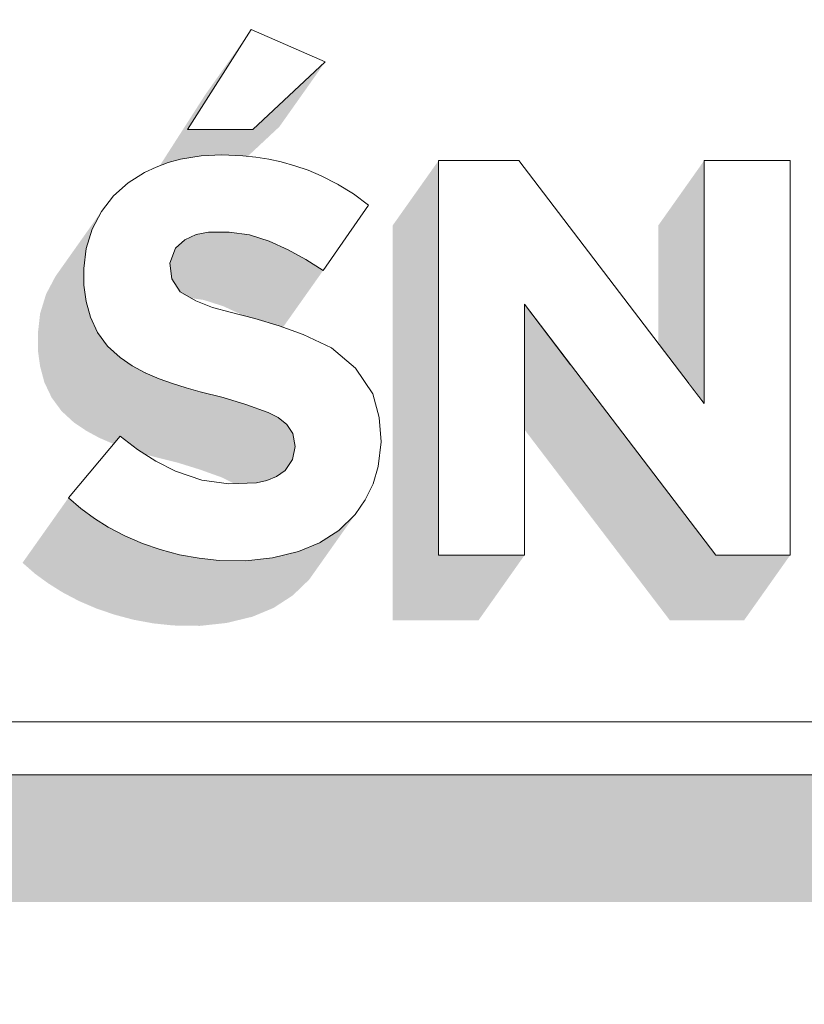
# Model space of a CAD drawing. Header units: millimetres. Extents: x 11 to 55443, y -2 to 19464.
# Tile 74 of 135: x 29586 to 29627, y 10912 to 10963. Entities that reach past the tile are written whole.
import ezdxf

# ---------------------------------------------------------------- set-up
doc = ezdxf.new("R2010")
doc.units = ezdxf.units.MM
doc.header["$MEASUREMENT"] = 0
doc.linetypes.add('Wipeout_Contour', pattern=[1000, 0, -1000])
doc.layers.add('Nowe_Drzwi Archicad', color=7, linetype='Continuous')
doc.layers.add('Nowe_Drzwi Archicad_Nr_pióra__101', color=252, linetype='Continuous', lineweight=5)

# ---------------------------------------------------------------- blocks, each defined once
blk = doc.blocks.new('ElemPrzekroju_4_1', base_point=(7287.149, 10853.983))
at = {"color": 254, "linetype": 'Wipeout_Contour', "lineweight": 0, "ltscale": 247704.234662}
blk.add_wipeout([(26723.815, 10853.983), (29933.815, 10853.983), (29933.815, 10969.983), (29753.815, 10969.983), (29753.815, 10923.983), (29453.816, 10923.983), (29453.816, 10969.983), (26723.815, 10969.983)], dxfattribs=at).dxf.layer = 'Nowe_Drzwi Archicad'
at = {"color": 254, "linetype": 'Wipeout_Contour', "lineweight": 0, "ltscale": 94681.220502}
blk.add_wipeout([(29597.835, 10957.727), (29597.745, 10962.941), (29594.405, 10957.727)], dxfattribs=at).dxf.layer = 'Nowe_Drzwi Archicad'
at = {"color": 254, "linetype": 'Wipeout_Contour', "lineweight": 0, "ltscale": 94676.912771}
blk.add_wipeout([(29596.585, 10952.362), (29597.655, 10952.213), (29597.305, 10956.348)], dxfattribs=at).dxf.layer = 'Nowe_Drzwi Archicad'
at = {"color": 254, "linetype": 'Wipeout_Contour', "lineweight": 0, "ltscale": 94685.419467}
blk.add_wipeout([(29599.665, 10951.433), (29600.605, 10950.924), (29601.395, 10955.299)], dxfattribs=at).dxf.layer = 'Nowe_Drzwi Archicad'
at = {"color": 254, "linetype": 'Wipeout_Contour', "lineweight": 0, "ltscale": 94662.588862}
blk.add_wipeout([(29591.305, 10954.93), (29590.545, 10954.25), (29593.785, 10951.513)], dxfattribs=at).dxf.layer = 'Nowe_Drzwi Archicad'
at = {"color": 254, "linetype": 'Wipeout_Contour', "lineweight": 0, "ltscale": 94699.785568}
blk.add_wipeout([(29607.535, 10935.461), (29612.025, 10935.461), (29612.025, 10948.587)], dxfattribs=at).dxf.layer = 'Nowe_Drzwi Archicad'
at = {"color": 254, "linetype": 'Wipeout_Contour', "lineweight": 0, "ltscale": 94667.963882}
blk.add_wipeout([(29596.275, 10943.712), (29597.465, 10943.342), (29597.925, 10947.837)], dxfattribs=at).dxf.layer = 'Nowe_Drzwi Archicad'
at = {"color": 254, "linetype": 'Wipeout_Contour', "lineweight": 0, "ltscale": 94681.317519}
blk.add_wipeout([(29599.925, 10941.824), (29604.105, 10943.902), (29603.185, 10945.25)], dxfattribs=at).dxf.layer = 'Nowe_Drzwi Archicad'
at = {"color": 254, "linetype": 'Wipeout_Contour', "lineweight": 0, "ltscale": 94641.115782}
blk.add_wipeout([(29589.545, 10937.389), (29590.885, 10941.684), (29588.845, 10937.898)], dxfattribs=at).dxf.layer = 'Nowe_Drzwi Archicad'
at = {"color": 254, "linetype": 'Wipeout_Contour', "lineweight": 0, "ltscale": 94649.838973}
blk.add_wipeout([(29592.055, 10936.08), (29593.785, 10939.856), (29592.765, 10940.375)], dxfattribs=at).dxf.layer = 'Nowe_Drzwi Archicad'
at = {"color": 254, "linetype": 'Wipeout_Contour', "lineweight": 0, "ltscale": 94657.385189}
blk.add_wipeout([(29596.065, 10935.191), (29596.575, 10939.187), (29595.155, 10939.386)], dxfattribs=at).dxf.layer = 'Nowe_Drzwi Archicad'
at = {"color": 254, "linetype": 'Wipeout_Contour', "lineweight": 0, "ltscale": 94662.036878}
blk.add_wipeout([(29598.015, 10939.247), (29597.465, 10935.171), (29598.855, 10935.321)], dxfattribs=at).dxf.layer = 'Nowe_Drzwi Archicad'
at = {"color": 254, "linetype": 'Wipeout_Contour', "lineweight": 0, "ltscale": 94807.536517}
blk.add_wipeout([(29751.045, 10926.75), (29456.586, 10926.75), (29753.815, 10923.983)], dxfattribs=at).dxf.layer = 'Nowe_Drzwi Archicad'
at = {"color": 254, "linetype": 'Wipeout_Contour', "lineweight": 0, "ltscale": 94690.336634}
blk.add_wipeout([(29597.745, 10962.941), (29597.835, 10957.727), (29601.615, 10961.263)], dxfattribs=at).dxf.layer = 'Nowe_Drzwi Archicad'
at = {"color": 254, "linetype": 'Wipeout_Contour', "lineweight": 0, "ltscale": 94673.942875}
blk.add_wipeout([(29595.505, 10952.353), (29596.585, 10952.362), (29596.215, 10956.398)], dxfattribs=at).dxf.layer = 'Nowe_Drzwi Archicad'
at = {"color": 254, "linetype": 'Wipeout_Contour', "lineweight": 0, "ltscale": 94679.65756}
blk.add_wipeout([(29597.655, 10952.213), (29598.685, 10951.883), (29598.655, 10956.178)], dxfattribs=at).dxf.layer = 'Nowe_Drzwi Archicad'
at = {"color": 254, "linetype": 'Wipeout_Contour', "lineweight": 0, "ltscale": 94686.516239}
blk.add_wipeout([(29599.665, 10951.433), (29600.715, 10955.589), (29600.025, 10955.829)], dxfattribs=at).dxf.layer = 'Nowe_Drzwi Archicad'
at = {"color": 254, "linetype": 'Wipeout_Contour', "lineweight": 0, "ltscale": 94656.040356}
blk.add_wipeout([(29589.115, 10951.503), (29588.995, 10950.445), (29593.495, 10950.734)], dxfattribs=at).dxf.layer = 'Nowe_Drzwi Archicad'
at = {"color": 254, "linetype": 'Wipeout_Contour', "lineweight": 0, "ltscale": 94725.201655}
blk.add_wipeout([(29612.025, 10948.587), (29622.025, 10935.461), (29621.415, 10943.392)], dxfattribs=at).dxf.layer = 'Nowe_Drzwi Archicad'
at = {"color": 254, "linetype": 'Wipeout_Contour', "lineweight": 0, "ltscale": 94669.627152}
blk.add_wipeout([(29596.275, 10943.712), (29597.925, 10947.837), (29596.645, 10948.167)], dxfattribs=at).dxf.layer = 'Nowe_Drzwi Archicad'
at = {"color": 254, "linetype": 'Wipeout_Contour', "lineweight": 0, "ltscale": 94680.324855}
blk.add_wipeout([(29599.925, 10941.824), (29603.185, 10945.25), (29601.935, 10946.309)], dxfattribs=at).dxf.layer = 'Nowe_Drzwi Archicad'
at = {"color": 254, "linetype": 'Wipeout_Contour', "lineweight": 0, "ltscale": 94640.329832}
blk.add_wipeout([(29590.885, 10941.684), (29588.195, 10938.467), (29588.845, 10937.898)], dxfattribs=at).dxf.layer = 'Nowe_Drzwi Archicad'
at = {"color": 254, "linetype": 'Wipeout_Contour', "lineweight": 0, "ltscale": 94652.20068}
blk.add_wipeout([(29593.995, 10935.491), (29595.025, 10935.301), (29595.155, 10939.386)], dxfattribs=at).dxf.layer = 'Nowe_Drzwi Archicad'
at = {"color": 254, "linetype": 'Wipeout_Contour', "lineweight": 0, "ltscale": 94661.358409}
blk.add_wipeout([(29598.015, 10939.247), (29596.575, 10939.187), (29597.465, 10935.171)], dxfattribs=at).dxf.layer = 'Nowe_Drzwi Archicad'
at = {"color": 254, "linetype": 'Wipeout_Contour', "lineweight": 0, "ltscale": 94528.308471}
blk.add_wipeout([(29456.586, 10926.75), (29453.816, 10923.983), (29753.815, 10923.983)], dxfattribs=at).dxf.layer = 'Nowe_Drzwi Archicad'
at = {"layer": 'Nowe_Drzwi Archicad_Nr_pióra__101', "color": 252, "linetype": 'Continuous', "lineweight": 5}
blk.add_line((29453.816, 10923.983), (29753.815, 10923.983), dxfattribs=at)
at = {"color": 254, "linetype": 'Wipeout_Contour', "lineweight": 0, "ltscale": 94677.658064}
blk.add_wipeout([(29596.585, 10952.362), (29597.305, 10956.348), (29596.215, 10956.398)], dxfattribs=at).dxf.layer = 'Nowe_Drzwi Archicad'
at = {"color": 254, "linetype": 'Wipeout_Contour', "lineweight": 0, "ltscale": 94681.43958}
blk.add_wipeout([(29597.975, 10956.278), (29597.655, 10952.213), (29598.655, 10956.178)], dxfattribs=at).dxf.layer = 'Nowe_Drzwi Archicad'
at = {"color": 254, "linetype": 'Wipeout_Contour', "lineweight": 0, "ltscale": 94703.888359}
blk.add_wipeout([(29607.535, 10935.461), (29612.025, 10948.587), (29607.535, 10956.098)], dxfattribs=at).dxf.layer = 'Nowe_Drzwi Archicad'
at = {"color": 254, "linetype": 'Wipeout_Contour', "lineweight": 0, "ltscale": 94744.331782}
blk.add_wipeout([(29625.905, 10935.461), (29625.905, 10956.098), (29621.415, 10943.392)], dxfattribs=at).dxf.layer = 'Nowe_Drzwi Archicad'
at = {"color": 254, "linetype": 'Wipeout_Contour', "lineweight": 0, "ltscale": 94687.426305}
blk.add_wipeout([(29600.605, 10950.924), (29601.505, 10950.355), (29602.255, 10954.86)], dxfattribs=at).dxf.layer = 'Nowe_Drzwi Archicad'
at = {"color": 254, "linetype": 'Wipeout_Contour', "lineweight": 0, "ltscale": 94657.175171}
blk.add_wipeout([(29589.425, 10952.512), (29589.115, 10951.503), (29593.495, 10950.734)], dxfattribs=at).dxf.layer = 'Nowe_Drzwi Archicad'
at = {"color": 254, "linetype": 'Wipeout_Contour', "lineweight": 0, "ltscale": 94664.822562}
blk.add_wipeout([(29595.075, 10944.011), (29596.275, 10943.712), (29596.645, 10948.167)], dxfattribs=at).dxf.layer = 'Nowe_Drzwi Archicad'
at = {"color": 254, "linetype": 'Wipeout_Contour', "lineweight": 0, "ltscale": 94676.149716}
blk.add_wipeout([(29601.935, 10946.309), (29599.595, 10942.293), (29599.925, 10941.824)], dxfattribs=at).dxf.layer = 'Nowe_Drzwi Archicad'
at = {"color": 254, "linetype": 'Wipeout_Contour', "lineweight": 0, "ltscale": 94644.606639}
blk.add_wipeout([(29590.275, 10936.929), (29591.145, 10936.47), (29592.765, 10940.375)], dxfattribs=at).dxf.layer = 'Nowe_Drzwi Archicad'
at = {"color": 254, "linetype": 'Wipeout_Contour', "lineweight": 0, "ltscale": 94664.60531}
blk.add_wipeout([(29598.555, 10939.366), (29598.015, 10939.247), (29598.855, 10935.321)], dxfattribs=at).dxf.layer = 'Nowe_Drzwi Archicad'
at = {"color": 254, "linetype": 'Wipeout_Contour', "lineweight": 0, "ltscale": 94658.021737}
blk.add_wipeout([(29596.575, 10939.187), (29596.065, 10935.191), (29597.465, 10935.171)], dxfattribs=at).dxf.layer = 'Nowe_Drzwi Archicad'
at = {"color": 254, "linetype": 'Wipeout_Contour', "lineweight": 0, "ltscale": 94680.045342}
blk.add_wipeout([(29597.655, 10952.213), (29597.975, 10956.278), (29597.305, 10956.348)], dxfattribs=at).dxf.layer = 'Nowe_Drzwi Archicad'
at = {"color": 254, "linetype": 'Wipeout_Contour', "lineweight": 0, "ltscale": 94684.475576}
blk.add_wipeout([(29598.685, 10951.883), (29600.025, 10955.829), (29599.315, 10956.029)], dxfattribs=at).dxf.layer = 'Nowe_Drzwi Archicad'
at = {"color": 254, "linetype": 'Wipeout_Contour', "lineweight": 0, "ltscale": 94691.271448}
blk.add_wipeout([(29603.085, 10954.35), (29602.255, 10954.86), (29601.505, 10950.355)], dxfattribs=at).dxf.layer = 'Nowe_Drzwi Archicad'
at = {"color": 254, "linetype": 'Wipeout_Contour', "lineweight": 0, "ltscale": 94658.629435}
blk.add_wipeout([(29589.915, 10953.441), (29589.425, 10952.512), (29593.495, 10950.734)], dxfattribs=at).dxf.layer = 'Nowe_Drzwi Archicad'
at = {"color": 254, "linetype": 'Wipeout_Contour', "lineweight": 0, "ltscale": 94664.512745}
blk.add_wipeout([(29594.855, 10948.756), (29594.345, 10944.211), (29595.725, 10948.407)], dxfattribs=at).dxf.layer = 'Nowe_Drzwi Archicad'
at = {"color": 254, "linetype": 'Wipeout_Contour', "lineweight": 0, "ltscale": 94678.488522}
blk.add_wipeout([(29599.595, 10942.293), (29601.935, 10946.309), (29600.455, 10946.998)], dxfattribs=at).dxf.layer = 'Nowe_Drzwi Archicad'
at = {"color": 254, "linetype": 'Wipeout_Contour', "lineweight": 0, "ltscale": 94734.217093}
blk.add_wipeout([(29622.025, 10935.461), (29625.905, 10935.461), (29621.415, 10943.392)], dxfattribs=at).dxf.layer = 'Nowe_Drzwi Archicad'
at = {"color": 254, "linetype": 'Wipeout_Contour', "lineweight": 0, "ltscale": 94645.773393}
blk.add_wipeout([(29591.145, 10936.47), (29592.055, 10936.08), (29592.765, 10940.375)], dxfattribs=at).dxf.layer = 'Nowe_Drzwi Archicad'
at = {"color": 254, "linetype": 'Wipeout_Contour', "lineweight": 0, "ltscale": 94665.547836}
blk.add_wipeout([(29598.555, 10939.366), (29598.855, 10935.321), (29600.215, 10935.65)], dxfattribs=at).dxf.layer = 'Nowe_Drzwi Archicad'
at = {"color": 254, "linetype": 'Wipeout_Contour', "lineweight": 0, "ltscale": 94683.715032}
blk.add_wipeout([(29598.685, 10951.883), (29599.315, 10956.029), (29598.655, 10956.178)], dxfattribs=at).dxf.layer = 'Nowe_Drzwi Archicad'
at = {"color": 254, "linetype": 'Wipeout_Contour', "lineweight": 0, "ltscale": 94748.424544}
blk.add_wipeout([(29625.905, 10956.098), (29621.415, 10956.098), (29621.415, 10943.392)], dxfattribs=at).dxf.layer = 'Nowe_Drzwi Archicad'
at = {"color": 254, "linetype": 'Wipeout_Contour', "lineweight": 0, "ltscale": 94687.364374}
blk.add_wipeout([(29600.715, 10955.589), (29599.665, 10951.433), (29601.395, 10955.299)], dxfattribs=at).dxf.layer = 'Nowe_Drzwi Archicad'
at = {"color": 254, "linetype": 'Wipeout_Contour', "lineweight": 0, "ltscale": 94660.270291}
blk.add_wipeout([(29589.915, 10953.441), (29593.495, 10950.734), (29590.545, 10954.25)], dxfattribs=at).dxf.layer = 'Nowe_Drzwi Archicad'
at = {"color": 254, "linetype": 'Wipeout_Contour', "lineweight": 0, "ltscale": 94662.619088}
blk.add_wipeout([(29595.075, 10944.011), (29595.725, 10948.407), (29594.345, 10944.211)], dxfattribs=at).dxf.layer = 'Nowe_Drzwi Archicad'
at = {"color": 254, "linetype": 'Wipeout_Contour', "lineweight": 0, "ltscale": 94674.375118}
blk.add_wipeout([(29599.595, 10942.293), (29600.455, 10946.998), (29599.155, 10942.663)], dxfattribs=at).dxf.layer = 'Nowe_Drzwi Archicad'
at = {"color": 254, "linetype": 'Wipeout_Contour', "lineweight": 0, "ltscale": 94646.790829}
blk.add_wipeout([(29592.765, 10940.375), (29591.795, 10940.985), (29590.275, 10936.929)], dxfattribs=at).dxf.layer = 'Nowe_Drzwi Archicad'
at = {"color": 254, "linetype": 'Wipeout_Contour', "lineweight": 0, "ltscale": 94667.403639}
blk.add_wipeout([(29599.065, 10939.586), (29598.555, 10939.366), (29600.215, 10935.65)], dxfattribs=at).dxf.layer = 'Nowe_Drzwi Archicad'
at = {"color": 254, "linetype": 'Wipeout_Contour', "lineweight": 0, "ltscale": 94682.669229}
blk.add_wipeout([(29598.685, 10951.883), (29599.665, 10951.433), (29600.025, 10955.829)], dxfattribs=at).dxf.layer = 'Nowe_Drzwi Archicad'
at = {"color": 254, "linetype": 'Wipeout_Contour', "lineweight": 0, "ltscale": 94723.478699}
blk.add_wipeout([(29612.025, 10948.587), (29621.415, 10943.392), (29611.725, 10956.098)], dxfattribs=at).dxf.layer = 'Nowe_Drzwi Archicad'
at = {"color": 254, "linetype": 'Wipeout_Contour', "lineweight": 0, "ltscale": 94692.209742}
blk.add_wipeout([(29601.505, 10950.355), (29603.865, 10953.771), (29603.085, 10954.35)], dxfattribs=at).dxf.layer = 'Nowe_Drzwi Archicad'
at = {"color": 254, "linetype": 'Wipeout_Contour', "lineweight": 0, "ltscale": 94666.568531}
blk.add_wipeout([(29595.725, 10948.407), (29595.075, 10944.011), (29596.645, 10948.167)], dxfattribs=at).dxf.layer = 'Nowe_Drzwi Archicad'
at = {"color": 254, "linetype": 'Wipeout_Contour', "lineweight": 0, "ltscale": 94681.38482}
blk.add_wipeout([(29604.435, 10942.663), (29604.105, 10943.902), (29599.925, 10941.824)], dxfattribs=at).dxf.layer = 'Nowe_Drzwi Archicad'
at = {"color": 254, "linetype": 'Wipeout_Contour', "lineweight": 0, "ltscale": 94642.747865}
blk.add_wipeout([(29590.275, 10936.929), (29591.795, 10940.985), (29589.545, 10937.389)], dxfattribs=at).dxf.layer = 'Nowe_Drzwi Archicad'
at = {"color": 254, "linetype": 'Wipeout_Contour', "lineweight": 0, "ltscale": 94649.419393}
blk.add_wipeout([(29592.985, 10935.76), (29593.995, 10935.491), (29593.785, 10939.856)], dxfattribs=at).dxf.layer = 'Nowe_Drzwi Archicad'
at = {"color": 254, "linetype": 'Wipeout_Contour', "lineweight": 0, "ltscale": 94668.402851}
blk.add_wipeout([(29599.065, 10939.586), (29600.215, 10935.65), (29599.515, 10939.896)], dxfattribs=at).dxf.layer = 'Nowe_Drzwi Archicad'
at = {"color": 254, "linetype": 'Wipeout_Contour', "lineweight": 0, "ltscale": 94714.225539}
blk.add_wipeout([(29611.725, 10956.098), (29607.535, 10956.098), (29612.025, 10948.587)], dxfattribs=at).dxf.layer = 'Nowe_Drzwi Archicad'
at = {"color": 254, "linetype": 'Wipeout_Contour', "lineweight": 0, "ltscale": 94689.369862}
blk.add_wipeout([(29602.255, 10954.86), (29601.395, 10955.299), (29600.605, 10950.924)], dxfattribs=at).dxf.layer = 'Nowe_Drzwi Archicad'
at = {"color": 254, "linetype": 'Wipeout_Contour', "lineweight": 0, "ltscale": 94660.674887}
blk.add_wipeout([(29593.635, 10944.441), (29594.345, 10944.211), (29594.855, 10948.756)], dxfattribs=at).dxf.layer = 'Nowe_Drzwi Archicad'
at = {"color": 254, "linetype": 'Wipeout_Contour', "lineweight": 0, "ltscale": 94644.965508}
blk.add_wipeout([(29590.885, 10941.684), (29589.545, 10937.389), (29591.795, 10940.985)], dxfattribs=at).dxf.layer = 'Nowe_Drzwi Archicad'
at = {"color": 254, "linetype": 'Wipeout_Contour', "lineweight": 0, "ltscale": 94653.59903}
blk.add_wipeout([(29593.785, 10939.856), (29593.995, 10935.491), (29595.155, 10939.386)], dxfattribs=at).dxf.layer = 'Nowe_Drzwi Archicad'
at = {"color": 254, "linetype": 'Wipeout_Contour', "lineweight": 0, "ltscale": 94669.026892}
blk.add_wipeout([(29599.515, 10939.896), (29600.215, 10935.65), (29601.315, 10936.11)], dxfattribs=at).dxf.layer = 'Nowe_Drzwi Archicad'
at = {"color": 254, "linetype": 'Wipeout_Contour', "lineweight": 0, "ltscale": 94655.078869}
blk.add_wipeout([(29593.585, 10949.915), (29590.235, 10946.399), (29590.885, 10945.8)], dxfattribs=at).dxf.layer = 'Nowe_Drzwi Archicad'
at = {"color": 254, "linetype": 'Wipeout_Contour', "lineweight": 0, "ltscale": 94648.048334}
blk.add_wipeout([(29593.785, 10939.856), (29592.055, 10936.08), (29592.985, 10935.76)], dxfattribs=at).dxf.layer = 'Nowe_Drzwi Archicad'
at = {"color": 254, "linetype": 'Wipeout_Contour', "lineweight": 0, "ltscale": 94671.164726}
blk.add_wipeout([(29601.315, 10936.11), (29602.315, 10936.759), (29599.515, 10939.896)], dxfattribs=at).dxf.layer = 'Nowe_Drzwi Archicad'
at = {"color": 254, "linetype": 'Wipeout_Contour', "lineweight": 0, "ltscale": 94654.747112}
blk.add_wipeout([(29595.025, 10935.301), (29596.065, 10935.191), (29595.155, 10939.386)], dxfattribs=at).dxf.layer = 'Nowe_Drzwi Archicad'
at = {"color": 254, "linetype": 'Wipeout_Contour', "lineweight": 0, "ltscale": 94659.712707}
blk.add_wipeout([(29592.925, 10944.691), (29593.635, 10944.441), (29594.855, 10948.756)], dxfattribs=at).dxf.layer = 'Nowe_Drzwi Archicad'
at = {"color": 254, "linetype": 'Wipeout_Contour', "lineweight": 0, "ltscale": 94672.060737}
blk.add_wipeout([(29599.905, 10940.475), (29599.515, 10939.896), (29602.315, 10936.759)], dxfattribs=at).dxf.layer = 'Nowe_Drzwi Archicad'
at = {"color": 254, "linetype": 'Wipeout_Contour', "lineweight": 0, "ltscale": 94656.983163}
blk.add_wipeout([(29591.525, 10945.37), (29592.205, 10945), (29594.035, 10949.226)], dxfattribs=at).dxf.layer = 'Nowe_Drzwi Archicad'
at = {"color": 254, "linetype": 'Wipeout_Contour', "lineweight": 0, "ltscale": 94673.91807}
blk.add_wipeout([(29602.315, 10936.759), (29603.175, 10937.588), (29599.905, 10940.475)], dxfattribs=at).dxf.layer = 'Nowe_Drzwi Archicad'
at = {"color": 254, "linetype": 'Wipeout_Contour', "lineweight": 0, "ltscale": 94657.939014}
blk.add_wipeout([(29592.205, 10945), (29592.925, 10944.691), (29594.035, 10949.226)], dxfattribs=at).dxf.layer = 'Nowe_Drzwi Archicad'
at = {"color": 254, "linetype": 'Wipeout_Contour', "lineweight": 0, "ltscale": 94675.675001}
blk.add_wipeout([(29599.905, 10940.475), (29603.175, 10937.588), (29603.705, 10938.357)], dxfattribs=at).dxf.layer = 'Nowe_Drzwi Archicad'
at = {"color": 254, "linetype": 'Wipeout_Contour', "lineweight": 0, "ltscale": 94659.730972}
blk.add_wipeout([(29594.035, 10949.226), (29593.585, 10949.915), (29591.525, 10945.37)], dxfattribs=at).dxf.layer = 'Nowe_Drzwi Archicad'
at = {"color": 254, "linetype": 'Wipeout_Contour', "lineweight": 0, "ltscale": 94677.453177}
blk.add_wipeout([(29603.705, 10938.357), (29604.115, 10939.197), (29600.045, 10941.145)], dxfattribs=at).dxf.layer = 'Nowe_Drzwi Archicad'
at = {"color": 254, "linetype": 'Wipeout_Contour', "lineweight": 0, "ltscale": 94654.345732}
blk.add_wipeout([(29589.115, 10948.736), (29589.335, 10947.907), (29593.585, 10949.915)], dxfattribs=at).dxf.layer = 'Nowe_Drzwi Archicad'
at = {"color": 254, "linetype": 'Wipeout_Contour', "lineweight": 0, "ltscale": 94674.915443}
blk.add_wipeout([(29599.905, 10940.475), (29603.705, 10938.357), (29600.045, 10941.145)], dxfattribs=at).dxf.layer = 'Nowe_Drzwi Archicad'
at = {"color": 254, "linetype": 'Wipeout_Contour', "lineweight": 0, "ltscale": 94654.510986}
blk.add_wipeout([(29590.235, 10946.399), (29593.585, 10949.915), (29589.715, 10947.108)], dxfattribs=at).dxf.layer = 'Nowe_Drzwi Archicad'
at = {"color": 254, "linetype": 'Wipeout_Contour', "lineweight": 0, "ltscale": 94678.706798}
blk.add_wipeout([(29604.115, 10939.197), (29604.375, 10940.106), (29600.045, 10941.145)], dxfattribs=at).dxf.layer = 'Nowe_Drzwi Archicad'
at = {"color": 254, "linetype": 'Wipeout_Contour', "lineweight": 0, "ltscale": 94654.26124}
blk.add_wipeout([(29589.715, 10947.108), (29593.585, 10949.915), (29589.335, 10947.907)], dxfattribs=at).dxf.layer = 'Nowe_Drzwi Archicad'
at = {"color": 254, "linetype": 'Wipeout_Contour', "lineweight": 0, "ltscale": 94677.480229}
blk.add_wipeout([(29599.925, 10941.824), (29600.045, 10941.145), (29604.435, 10942.663)], dxfattribs=at).dxf.layer = 'Nowe_Drzwi Archicad'
at = {"color": 254, "linetype": 'Wipeout_Contour', "lineweight": 0, "ltscale": 94654.737561}
blk.add_wipeout([(29588.995, 10949.585), (29589.115, 10948.736), (29593.585, 10949.915)], dxfattribs=at).dxf.layer = 'Nowe_Drzwi Archicad'
at = {"color": 254, "linetype": 'Wipeout_Contour', "lineweight": 0, "ltscale": 94673.735914}
blk.add_wipeout([(29598.635, 10942.923), (29599.155, 10942.663), (29600.455, 10946.998)], dxfattribs=at).dxf.layer = 'Nowe_Drzwi Archicad'
at = {"color": 254, "linetype": 'Wipeout_Contour', "lineweight": 0, "ltscale": 94679.944675}
blk.add_wipeout([(29600.045, 10941.145), (29604.375, 10940.106), (29604.525, 10941.384)], dxfattribs=at).dxf.layer = 'Nowe_Drzwi Archicad'
at = {"color": 254, "linetype": 'Wipeout_Contour', "lineweight": 0, "ltscale": 94658.493337}
blk.add_wipeout([(29588.995, 10949.585), (29593.585, 10949.915), (29593.495, 10950.734)], dxfattribs=at).dxf.layer = 'Nowe_Drzwi Archicad'
at = {"color": 254, "linetype": 'Wipeout_Contour', "lineweight": 0, "ltscale": 94671.005508}
blk.add_wipeout([(29597.465, 10943.342), (29598.635, 10942.923), (29599.195, 10947.448)], dxfattribs=at).dxf.layer = 'Nowe_Drzwi Archicad'
at = {"color": 254, "linetype": 'Wipeout_Contour', "lineweight": 0, "ltscale": 94680.647992}
blk.add_wipeout([(29604.435, 10942.663), (29600.045, 10941.145), (29604.525, 10941.384)], dxfattribs=at).dxf.layer = 'Nowe_Drzwi Archicad'
at = {"color": 254, "linetype": 'Wipeout_Contour', "lineweight": 0, "ltscale": 94655.45176}
blk.add_wipeout([(29588.995, 10950.445), (29588.995, 10949.585), (29593.495, 10950.734)], dxfattribs=at).dxf.layer = 'Nowe_Drzwi Archicad'
at = {"color": 254, "linetype": 'Wipeout_Contour', "lineweight": 0, "ltscale": 94675.703896}
blk.add_wipeout([(29598.635, 10942.923), (29600.455, 10946.998), (29599.195, 10947.448)], dxfattribs=at).dxf.layer = 'Nowe_Drzwi Archicad'
at = {"color": 254, "linetype": 'Wipeout_Contour', "lineweight": 0, "ltscale": 94662.351315}
blk.add_wipeout([(29593.495, 10950.734), (29593.785, 10951.513), (29590.545, 10954.25)], dxfattribs=at).dxf.layer = 'Nowe_Drzwi Archicad'
at = {"color": 254, "linetype": 'Wipeout_Contour', "lineweight": 0, "ltscale": 94655.873713}
blk.add_wipeout([(29593.585, 10949.915), (29590.885, 10945.8), (29591.525, 10945.37)], dxfattribs=at).dxf.layer = 'Nowe_Drzwi Archicad'
at = {"color": 254, "linetype": 'Wipeout_Contour', "lineweight": 0, "ltscale": 94672.713771}
blk.add_wipeout([(29597.925, 10947.837), (29597.465, 10943.342), (29599.195, 10947.448)], dxfattribs=at).dxf.layer = 'Nowe_Drzwi Archicad'
at = {"color": 254, "linetype": 'Wipeout_Contour', "lineweight": 0, "ltscale": 94664.450366}
blk.add_wipeout([(29592.165, 10955.479), (29591.305, 10954.93), (29593.785, 10951.513)], dxfattribs=at).dxf.layer = 'Nowe_Drzwi Archicad'
at = {"color": 254, "linetype": 'Wipeout_Contour', "lineweight": 0, "ltscale": 94661.844418}
blk.add_wipeout([(29594.035, 10949.226), (29592.925, 10944.691), (29594.855, 10948.756)], dxfattribs=at).dxf.layer = 'Nowe_Drzwi Archicad'
at = {"color": 254, "linetype": 'Wipeout_Contour', "lineweight": 0, "ltscale": 94666.114086}
blk.add_wipeout([(29592.165, 10955.479), (29593.785, 10951.513), (29592.775, 10955.759)], dxfattribs=at).dxf.layer = 'Nowe_Drzwi Archicad'
at = {"color": 254, "linetype": 'Wipeout_Contour', "lineweight": 0, "ltscale": 94666.302184}
blk.add_wipeout([(29593.785, 10951.513), (29594.275, 10951.953), (29592.775, 10955.759)], dxfattribs=at).dxf.layer = 'Nowe_Drzwi Archicad'
at = {"color": 254, "linetype": 'Wipeout_Contour', "lineweight": 0, "ltscale": 94668.299406}
blk.add_wipeout([(29594.275, 10951.953), (29594.865, 10952.233), (29593.405, 10955.999)], dxfattribs=at).dxf.layer = 'Nowe_Drzwi Archicad'
at = {"color": 254, "linetype": 'Wipeout_Contour', "lineweight": 0, "ltscale": 94668.03093}
blk.add_wipeout([(29592.775, 10955.759), (29594.275, 10951.953), (29593.405, 10955.999)], dxfattribs=at).dxf.layer = 'Nowe_Drzwi Archicad'
at = {"color": 254, "linetype": 'Wipeout_Contour', "lineweight": 0, "ltscale": 94670.005858}
blk.add_wipeout([(29593.405, 10955.999), (29594.865, 10952.233), (29594.055, 10956.168)], dxfattribs=at).dxf.layer = 'Nowe_Drzwi Archicad'
at = {"color": 254, "linetype": 'Wipeout_Contour', "lineweight": 0, "ltscale": 94671.444974}
blk.add_wipeout([(29594.055, 10956.168), (29594.865, 10952.233), (29595.125, 10956.338)], dxfattribs=at).dxf.layer = 'Nowe_Drzwi Archicad'
at = {"color": 254, "linetype": 'Wipeout_Contour', "lineweight": 0, "ltscale": 94671.486527}
blk.add_wipeout([(29594.865, 10952.233), (29595.505, 10952.353), (29595.125, 10956.338)], dxfattribs=at).dxf.layer = 'Nowe_Drzwi Archicad'
at = {"color": 254, "linetype": 'Wipeout_Contour', "lineweight": 0, "ltscale": 94674.584406}
blk.add_wipeout([(29595.125, 10956.338), (29595.505, 10952.353), (29596.215, 10956.398)], dxfattribs=at).dxf.layer = 'Nowe_Drzwi Archicad'
at = {"color": 254, "linetype": 'Wipeout_Contour', "lineweight": 0, "ltscale": 4007284.712098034}
blk.add_wipeout([(29456.586, 10926.75), (29735.809, 10926.75), (29671.444, 10936.641), (29671.035, 10935.461), (29666.985, 10935.461), (29666.318, 10937.429), (29657.155, 10938.837), (29656.545, 10938.188), (29655.925, 10937.628), (29655.255, 10937.119), (29654.555, 10936.659), (29653.675, 10936.2), (29652.765, 10935.81), (29651.815, 10935.501), (29649.755, 10935.151), (29647.665, 10935.151), (29645.605, 10935.501), (29644.665, 10935.81), (29643.745, 10936.2), (29642.875, 10936.669), (29642.165, 10937.119), (29641.495, 10937.628), (29640.875, 10938.188), (29640.265, 10938.837), (29639.705, 10939.536), (29639.215, 10940.285), (29638.985, 10940.705), (29638.775, 10941.135), (29638.575, 10941.564), (29638.54, 10941.697), (29634.635, 10942.297), (29634.635, 10935.461), (29630.095, 10935.461), (29630.095, 10942.995), (29625.905, 10943.639), (29625.905, 10935.461), (29622.025, 10935.461), (29614.454, 10945.398), (29612.025, 10945.772), (29612.025, 10935.461), (29607.535, 10935.461), (29607.535, 10946.462), (29596.953, 10948.088), (29597.925, 10947.837), (29599.195, 10947.448), (29600.455, 10946.998), (29601.935, 10946.309), (29603.185, 10945.25), (29604.105, 10943.902), (29604.435, 10942.663), (29604.525, 10941.384), (29604.375, 10940.106), (29604.115, 10939.197), (29603.705, 10938.357), (29603.175, 10937.588), (29602.315, 10936.759), (29601.315, 10936.11), (29600.215, 10935.65), (29598.855, 10935.321), (29597.465, 10935.171), (29596.065, 10935.191), (29595.025, 10935.301), (29593.995, 10935.491), (29592.985, 10935.76), (29592.055, 10936.08), (29591.145, 10936.47), (29590.275, 10936.929), (29589.545, 10937.389), (29588.845, 10937.898), (29588.195, 10938.467), (29590.885, 10941.684), (29591.795, 10940.985), (29592.765, 10940.375), (29593.785, 10939.856), (29595.155, 10939.386), (29596.575, 10939.187), (29598.015, 10939.247), (29598.555, 10939.366), (29599.065, 10939.586), (29599.515, 10939.896), (29599.905, 10940.475), (29600.045, 10941.145), (29599.925, 10941.824), (29599.595, 10942.293), (29599.155, 10942.663), (29598.635, 10942.923), (29597.465, 10943.342), (29596.275, 10943.712), (29595.075, 10944.011), (29594.345, 10944.211), (29593.635, 10944.441), (29592.925, 10944.691), (29592.205, 10945), (29591.525, 10945.37), (29590.885, 10945.8), (29590.235, 10946.399), (29589.715, 10947.108), (29589.335, 10947.907), (29589.115, 10948.736), (29589.035, 10949.304), (29585.495, 10949.848), (29585.495, 10935.461), (29580.955, 10935.461), (29580.955, 10950.546), (29577.15, 10951.131), (29571.835, 10935.461), (29567.775, 10935.461), (29563.165, 10948.816), (29558.545, 10935.461), (29554.495, 10935.461), (29547.632, 10955.667), (29527.9, 10958.699), (29509.725, 10931.165), (29500.306, 10940.585), (29490.865, 10931.165), (29470.675, 10961.752), (29491.725, 10961.752), (29487.315, 10957.337), (29479.876, 10957.337), (29485.776, 10948.387), (29500.295, 10962.891), (29514.805, 10948.387), (29520.715, 10957.337), (29513.275, 10957.337), (29509.006, 10961.603), (29471.822, 10967.316), (29456.586, 10967.316)], dxfattribs=at).dxf.layer = 'Nowe_Drzwi Archicad'
at = {"layer": 'Nowe_Drzwi Archicad', "linetype": 'Continuous', "lineweight": 0, "true_color": 0x000000}
for points in [[(29592.965, 10955.831), (29593.405, 10955.999), (29594.055, 10956.168), (29595.125, 10956.338), (29596.215, 10956.398), (29597.305, 10956.348), (29597.564, 10956.321), (29599.211, 10957.862), (29601.615, 10961.263), (29597.835, 10957.727), (29594.405, 10957.727), (29597.745, 10962.941), (29595.341, 10959.54)], [(29605.131, 10952.698), (29605.131, 10946.831), (29607.535, 10946.462), (29607.535, 10956.098)], [(29587.511, 10950.041), (29587.266, 10949.576), (29589.035, 10949.304), (29588.995, 10949.585), (29588.995, 10950.445), (29589.115, 10951.503), (29589.425, 10952.512), (29589.915, 10953.441)], [(29593.495, 10950.734), (29593.585, 10949.915), (29594.035, 10949.226), (29594.599, 10948.903), (29595.251, 10948.812), (29596.281, 10948.482), (29597.236, 10948.044), (29599.613, 10947.679), (29601.505, 10950.355), (29600.605, 10950.924), (29599.665, 10951.433), (29598.685, 10951.883), (29597.655, 10952.213), (29596.585, 10952.362), (29595.505, 10952.353), (29594.865, 10952.233), (29594.275, 10951.953), (29593.785, 10951.513)], [(29586.591, 10947.044), (29586.591, 10946.185), (29586.711, 10945.336), (29586.931, 10944.507), (29587.311, 10943.707), (29587.831, 10942.998), (29588.481, 10942.399), (29589.121, 10941.969), (29589.801, 10941.6), (29590.521, 10941.29), (29590.548, 10941.28), (29590.885, 10941.684), (29591.795, 10940.985), (29592.175, 10940.747), (29592.671, 10940.611), (29593.871, 10940.311), (29595.061, 10939.941), (29596.231, 10939.522), (29596.751, 10939.262), (29596.828, 10939.197), (29598.015, 10939.247), (29598.555, 10939.366), (29599.065, 10939.586), (29599.515, 10939.896), (29599.905, 10940.475), (29600.045, 10941.145), (29599.925, 10941.824), (29599.595, 10942.293), (29599.155, 10942.663), (29598.635, 10942.923), (29597.465, 10943.342), (29596.275, 10943.712), (29595.075, 10944.011), (29594.345, 10944.211), (29593.635, 10944.441), (29592.925, 10944.691), (29592.205, 10945), (29591.525, 10945.37), (29590.885, 10945.8), (29590.235, 10946.399), (29589.715, 10947.108), (29589.335, 10947.907), (29589.115, 10948.736), (29589.035, 10949.304), (29587.266, 10949.576), (29587.021, 10949.112), (29586.711, 10948.103)], [(29599.613, 10947.679), (29597.236, 10948.044), (29597.261, 10948.033), (29597.346, 10947.987), (29597.925, 10947.837), (29599.195, 10947.448), (29599.399, 10947.375)], [(29588.195, 10938.467), (29585.791, 10935.067), (29586.441, 10934.497), (29587.141, 10933.988), (29587.871, 10933.528), (29588.741, 10933.069), (29589.651, 10932.679), (29590.581, 10932.36), (29591.591, 10932.09), (29592.621, 10931.9), (29593.661, 10931.79), (29595.061, 10931.77), (29596.451, 10931.92), (29597.811, 10932.25), (29598.911, 10932.709), (29599.911, 10933.359), (29600.771, 10934.188), (29603.175, 10937.588), (29602.315, 10936.759), (29601.315, 10936.11), (29600.215, 10935.65), (29598.855, 10935.321), (29597.465, 10935.171), (29596.065, 10935.191), (29595.025, 10935.301), (29593.995, 10935.491), (29592.985, 10935.76), (29592.055, 10936.08), (29591.145, 10936.47), (29590.275, 10936.929), (29589.545, 10937.389), (29588.845, 10937.898)]]:
    blk.add_hatch(color=18, dxfattribs=at).paths.add_polyline_path(points)
at = {"layer": 'Nowe_Drzwi Archicad_Nr_pióra__101', "color": 252, "linetype": 'Continuous', "lineweight": 5}
for p, q in [((29597.745, 10962.941), (29594.405, 10957.727)), ((29601.615, 10961.263), (29597.745, 10962.941)), ((29597.835, 10957.727), (29601.615, 10961.263)), ((29594.405, 10957.727), (29597.835, 10957.727)), ((29595.125, 10956.338), (29594.055, 10956.168)), ((29596.215, 10956.398), (29595.125, 10956.338)), ((29597.305, 10956.348), (29596.215, 10956.398)), ((29597.975, 10956.278), (29597.305, 10956.348)), ((29598.655, 10956.178), (29597.975, 10956.278)), ((29592.775, 10955.759), (29592.165, 10955.479)), ((29593.405, 10955.999), (29592.775, 10955.759)), ((29594.055, 10956.168), (29593.405, 10955.999)), ((29599.315, 10956.029), (29598.655, 10956.178)), ((29600.025, 10955.829), (29599.315, 10956.029)), ((29600.715, 10955.589), (29600.025, 10955.829)), ((29607.535, 10956.098), (29607.535, 10935.461)), ((29611.725, 10956.098), (29607.535, 10956.098)), ((29625.905, 10956.098), (29621.415, 10956.098)), ((29625.905, 10935.461), (29625.905, 10956.098)), ((29592.165, 10955.479), (29591.305, 10954.93)), ((29601.395, 10955.299), (29600.715, 10955.589)), ((29602.255, 10954.86), (29601.395, 10955.299)), ((29591.305, 10954.93), (29590.545, 10954.25)), ((29603.085, 10954.35), (29602.255, 10954.86)), ((29590.545, 10954.25), (29589.915, 10953.441)), ((29603.865, 10953.771), (29603.085, 10954.35)), ((29601.505, 10950.355), (29603.865, 10953.771)), ((29589.915, 10953.441), (29589.425, 10952.512)), ((29589.425, 10952.512), (29589.115, 10951.503)), ((29594.275, 10951.953), (29594.865, 10952.233)), ((29594.865, 10952.233), (29595.505, 10952.353)), ((29595.505, 10952.353), (29596.585, 10952.362)), ((29596.585, 10952.362), (29597.655, 10952.213)), ((29597.655, 10952.213), (29598.685, 10951.883)), ((29593.785, 10951.513), (29594.275, 10951.953)), ((29598.685, 10951.883), (29599.665, 10951.433)), ((29589.115, 10951.503), (29588.995, 10950.445)), ((29593.495, 10950.734), (29593.785, 10951.513)), ((29599.665, 10951.433), (29600.605, 10950.924)), ((29593.585, 10949.915), (29593.495, 10950.734)), ((29600.605, 10950.924), (29601.505, 10950.355)), ((29588.995, 10950.445), (29588.995, 10949.585)), ((29588.995, 10949.585), (29589.115, 10948.736)), ((29594.035, 10949.226), (29593.585, 10949.915)), ((29594.855, 10948.756), (29594.035, 10949.226)), ((29589.115, 10948.736), (29589.335, 10947.907)), ((29595.725, 10948.407), (29594.855, 10948.756)), ((29596.645, 10948.167), (29595.725, 10948.407)), ((29597.925, 10947.837), (29596.645, 10948.167)), ((29589.335, 10947.907), (29589.715, 10947.108)), ((29599.195, 10947.448), (29597.925, 10947.837)), ((29589.715, 10947.108), (29590.235, 10946.399)), ((29600.455, 10946.998), (29599.195, 10947.448)), ((29601.935, 10946.309), (29600.455, 10946.998)), ((29590.235, 10946.399), (29590.885, 10945.8)), ((29603.185, 10945.25), (29601.935, 10946.309)), ((29590.885, 10945.8), (29591.525, 10945.37)), ((29591.525, 10945.37), (29592.205, 10945)), ((29592.205, 10945), (29592.925, 10944.691)), ((29604.105, 10943.902), (29603.185, 10945.25)), ((29592.925, 10944.691), (29593.635, 10944.441)), ((29593.635, 10944.441), (29594.345, 10944.211)), ((29594.345, 10944.211), (29595.075, 10944.011)), ((29595.075, 10944.011), (29596.275, 10943.712)), ((29596.275, 10943.712), (29597.465, 10943.342)), ((29604.435, 10942.663), (29604.105, 10943.902)), ((29597.465, 10943.342), (29598.635, 10942.923)), ((29598.635, 10942.923), (29599.155, 10942.663)), ((29599.155, 10942.663), (29599.595, 10942.293)), ((29604.525, 10941.384), (29604.435, 10942.663)), ((29599.595, 10942.293), (29599.925, 10941.824)), ((29590.885, 10941.684), (29588.195, 10938.467)), ((29591.795, 10940.985), (29590.885, 10941.684)), ((29599.925, 10941.824), (29600.045, 10941.145)), ((29604.375, 10940.106), (29604.525, 10941.384)), ((29592.765, 10940.375), (29591.795, 10940.985)), ((29600.045, 10941.145), (29599.905, 10940.475)), ((29593.785, 10939.856), (29592.765, 10940.375)), ((29599.905, 10940.475), (29599.515, 10939.896)), ((29595.155, 10939.386), (29593.785, 10939.856)), ((29599.515, 10939.896), (29599.065, 10939.586)), ((29604.115, 10939.197), (29604.375, 10940.106)), ((29596.575, 10939.187), (29595.155, 10939.386)), ((29598.555, 10939.366), (29598.015, 10939.247)), ((29599.065, 10939.586), (29598.555, 10939.366)), ((29598.015, 10939.247), (29596.575, 10939.187)), ((29603.705, 10938.357), (29604.115, 10939.197)), ((29588.195, 10938.467), (29588.845, 10937.898)), ((29603.175, 10937.588), (29603.705, 10938.357)), ((29588.845, 10937.898), (29589.545, 10937.389)), ((29589.545, 10937.389), (29590.275, 10936.929)), ((29602.315, 10936.759), (29603.175, 10937.588)), ((29590.275, 10936.929), (29591.145, 10936.47)), ((29601.315, 10936.11), (29602.315, 10936.759)), ((29591.145, 10936.47), (29592.055, 10936.08)), ((29592.055, 10936.08), (29592.985, 10935.76)), ((29592.985, 10935.76), (29593.995, 10935.491)), ((29600.215, 10935.65), (29601.315, 10936.11)), ((29593.995, 10935.491), (29595.025, 10935.301)), ((29595.025, 10935.301), (29596.065, 10935.191)), ((29596.065, 10935.191), (29597.465, 10935.171)), ((29597.465, 10935.171), (29598.855, 10935.321)), ((29598.855, 10935.321), (29600.215, 10935.65)), ((29607.535, 10935.461), (29612.025, 10935.461)), ((29622.025, 10935.461), (29625.905, 10935.461)), ((29751.045, 10926.75), (29456.586, 10926.75))]:
    blk.add_line(p, q, dxfattribs=at)
at = {"color": 254, "linetype": 'Wipeout_Contour', "lineweight": 0, "ltscale": 94714.271961}
blk.add_wipeout([(29612.025, 10945.772), (29614.454, 10945.398), (29612.025, 10948.587)], dxfattribs=at).dxf.layer = 'Nowe_Drzwi Archicad'
at = {"color": 254, "linetype": 'Wipeout_Contour', "lineweight": 0, "ltscale": 94734.356918}
blk.add_wipeout([(29621.415, 10944.329), (29620.606, 10944.453), (29621.415, 10943.392)], dxfattribs=at).dxf.layer = 'Nowe_Drzwi Archicad'
at = {"layer": 'Nowe_Drzwi Archicad', "linetype": 'Continuous', "lineweight": 0, "true_color": 0x000000}
for points in [[(29449.115, 10963.437), (29449.115, 10917.336), (29749.115, 10917.336), (29753.815, 10923.983), (29453.816, 10923.983), (29453.816, 10969.983), (29453.745, 10969.983)], [(29619.011, 10946.545), (29620.606, 10944.453), (29621.415, 10944.329), (29621.415, 10956.098), (29619.011, 10952.698)], [(29612.025, 10945.772), (29614.454, 10945.398), (29612.025, 10948.587)], [(29607.535, 10946.462), (29605.131, 10946.831), (29605.131, 10932.06), (29609.621, 10932.06), (29612.025, 10935.461), (29607.535, 10935.461)], [(29612.025, 10945.772), (29612.025, 10942.03), (29619.621, 10932.06), (29623.501, 10932.06), (29625.905, 10935.461), (29622.025, 10935.461), (29614.454, 10945.398)], [(29621.415, 10944.329), (29620.606, 10944.453), (29621.415, 10943.392)]]:
    blk.add_hatch(color=18, dxfattribs=at).paths.add_polyline_path(points)
at = {"layer": 'Nowe_Drzwi Archicad_Nr_pióra__101', "color": 252, "linetype": 'Continuous', "lineweight": 5}
for p, q in [((29621.415, 10943.392), (29611.725, 10956.098)), ((29621.415, 10956.098), (29621.415, 10943.392)), ((29612.025, 10935.461), (29612.025, 10948.587)), ((29612.025, 10948.587), (29622.025, 10935.461))]:
    blk.add_line(p, q, dxfattribs=at)

msp = doc.modelspace()

# ---------------------------------------------------------------- block references
at = {"layer": 'Nowe_Drzwi Archicad', "lineweight": 0}
msp.add_blockref('ElemPrzekroju_4_1', (7287.149, 10853.983), dxfattribs=at)

doc.saveas('drawing.dxf')
